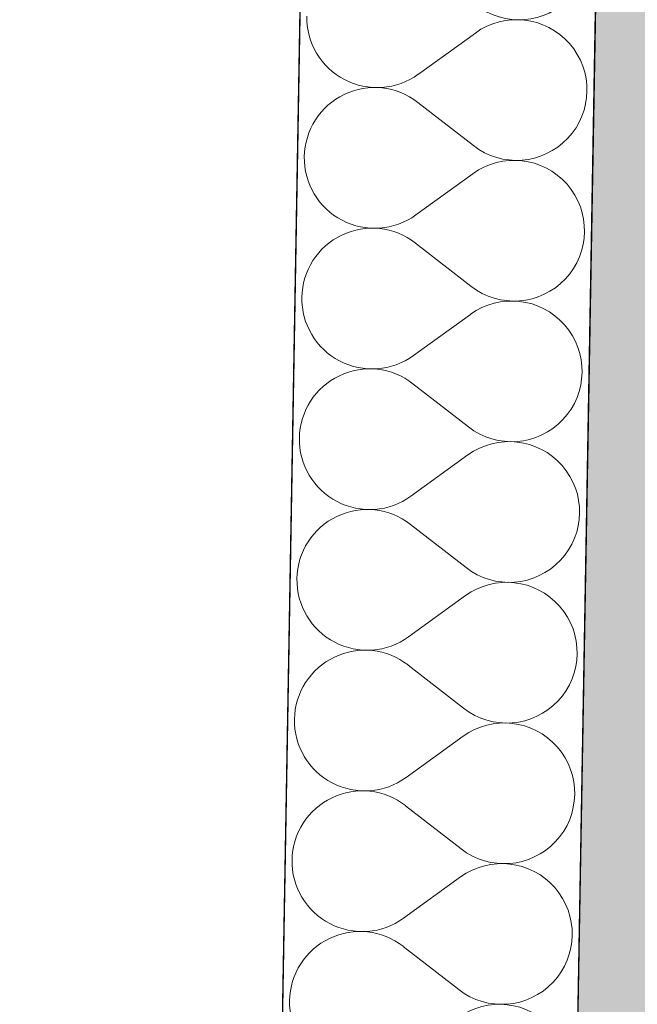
# Model space of a CAD drawing. Header units: millimetres. Extents: x -23738 to 4435, y -2716 to 20653.
# Tile 45 of 160: x -20642 to -20308, y 8509 to 9042. Entities that reach past the tile are written whole.
import ezdxf

# ---------------------------------------------------------------- set-up
doc = ezdxf.new("R2010")
doc.units = ezdxf.units.MM
doc.header["$MEASUREMENT"] = 0
doc.linetypes.add('Wipeout_Contour', pattern=[1000, 0, -1000])
for name, color, linetype in [('9._POHLED ZÁPADNÍ_2_Konstrukce - nosné', 7, 'Continuous'), ('9._POHLED ZÁPADNÍ_2_Nové_Konstrukce - nosné', 7, 'Continuous'), ('9._POHLED ZÁPADNÍ_2_Nové_Výplně – Řezové', 7, 'Continuous'), ('9._POHLED ZÁPADNÍ_2_Výplně – Řezové', 7, 'Continuous'), ('9._POHLED ZÁPADNÍ_2_VÝTAH VAR 1', 7, 'Continuous')]:
    doc.layers.add(name, color=color, linetype=linetype)

# ---------------------------------------------------------------- blocks, each defined once
blk = doc.blocks.new('*X4', base_point=(-24533.14, -6254.22))
at = {"layer": '9._POHLED ZÁPADNÍ_2_Nové_Výplně – Řezové', "color": 21, "linetype": 'Continuous', "lineweight": 20, "true_color": 0xffaaaa}
for p, q in [((-20486.56, 9044.21), (-20486.52, 9041.49)), ((-20486.52, 9041.49), (-20486.27, 9038.78)), ((-20486.27, 9038.78), (-20485.83, 9036.09)), ((-20388.21, 9039.04), (-20390.66, 9037.86)), ((-20385.68, 9040.04), (-20388.21, 9039.04)), ((-20383.08, 9040.85), (-20385.68, 9040.04)), ((-20380.44, 9041.48), (-20383.08, 9040.85)), ((-20377.75, 9041.92), (-20380.44, 9041.48)), ((-20375.04, 9042.16), (-20377.75, 9041.92)), ((-20372.32, 9042.22), (-20375.04, 9042.16)), ((-20369.6, 9042.07), (-20372.32, 9042.22)), ((-20366.9, 9041.74), (-20369.6, 9042.07)), ((-20364.24, 9041.21), (-20366.9, 9041.74)), ((-20361.61, 9040.49), (-20364.24, 9041.21)), ((-20359.05, 9039.59), (-20361.61, 9040.49)), ((-20356.55, 9038.5), (-20359.05, 9039.59)), ((-20485.83, 9036.09), (-20485.21, 9033.44)), ((-20485.21, 9033.44), (-20484.39, 9030.85)), ((-20395.28, 9035), (-20426.15, 9012.67)), ((-20393.02, 9036.51), (-20395.28, 9035)), ((-20390.66, 9037.86), (-20393.02, 9036.51)), ((-20354.14, 9037.25), (-20356.55, 9038.5)), ((-20351.82, 9035.82), (-20354.14, 9037.25)), ((-20349.61, 9034.23), (-20351.82, 9035.82)), ((-20347.53, 9032.49), (-20349.61, 9034.23)), ((-20484.39, 9030.85), (-20483.4, 9028.32)), ((-20483.4, 9028.32), (-20482.22, 9025.86)), ((-20345.57, 9030.6), (-20347.53, 9032.49)), ((-20343.75, 9028.58), (-20345.57, 9030.6)), ((-20342.08, 9026.43), (-20343.75, 9028.58)), ((-20482.22, 9025.86), (-20480.87, 9023.5)), ((-20480.87, 9023.5), (-20479.36, 9021.24)), ((-20340.56, 9024.17), (-20342.08, 9026.43)), ((-20339.22, 9021.8), (-20340.56, 9024.17)), ((-20479.36, 9021.24), (-20477.69, 9019.09)), ((-20477.69, 9019.09), (-20475.87, 9017.07)), ((-20338.04, 9019.35), (-20339.22, 9021.8)), ((-20337.04, 9016.82), (-20338.04, 9019.35)), ((-20475.87, 9017.07), (-20473.91, 9015.18)), ((-20473.91, 9015.18), (-20471.82, 9013.44)), ((-20471.82, 9013.44), (-20469.61, 9011.85)), ((-20428.41, 9011.16), (-20426.15, 9012.67)), ((-20336.23, 9014.22), (-20337.04, 9016.82)), ((-20335.6, 9011.58), (-20336.23, 9014.22)), ((-20469.61, 9011.85), (-20467.3, 9010.42)), ((-20467.3, 9010.42), (-20464.89, 9009.16)), ((-20464.89, 9009.16), (-20462.39, 9008.08)), ((-20462.39, 9008.08), (-20459.82, 9007.18)), ((-20459.82, 9007.18), (-20457.2, 9006.46)), ((-20441, 9006.19), (-20438.35, 9006.82)), ((-20438.35, 9006.82), (-20435.76, 9007.63)), ((-20435.76, 9007.63), (-20433.23, 9008.63)), ((-20433.23, 9008.63), (-20430.78, 9009.81)), ((-20430.78, 9009.81), (-20428.41, 9011.16)), ((-20335.16, 9008.89), (-20335.6, 9011.58)), ((-20334.92, 9006.18), (-20335.16, 9008.89)), ((-20465.01, 9002.29), (-20467.46, 9001.12)), ((-20462.47, 9003.29), (-20465.01, 9002.29)), ((-20459.88, 9004.1), (-20462.47, 9003.29)), ((-20457.23, 9004.73), (-20459.88, 9004.1)), ((-20454.54, 9005.16), (-20457.23, 9004.73)), ((-20457.2, 9006.46), (-20454.53, 9005.93)), ((-20451.84, 9005.4), (-20454.54, 9005.16)), ((-20454.53, 9005.93), (-20451.83, 9005.6)), ((-20449.12, 9005.45), (-20451.84, 9005.4)), ((-20451.83, 9005.6), (-20449.12, 9005.45)), ((-20449.12, 9005.45), (-20446.4, 9005.5)), ((-20446.4, 9005.31), (-20449.12, 9005.45)), ((-20446.4, 9005.5), (-20443.69, 9005.75)), ((-20443.7, 9004.97), (-20446.4, 9005.31)), ((-20441.03, 9004.44), (-20443.7, 9004.97)), ((-20443.69, 9005.75), (-20441, 9006.19)), ((-20438.41, 9003.71), (-20441.03, 9004.44)), ((-20435.84, 9002.81), (-20438.41, 9003.71)), ((-20433.35, 9001.72), (-20435.84, 9002.81)), ((-20430.94, 9000.46), (-20433.35, 9001.72)), ((-20335.02, 9000.74), (-20334.87, 9003.46)), ((-20334.87, 9003.46), (-20334.92, 9006.18)), ((-20474.23, 8996.59), (-20476.26, 8994.78)), ((-20472.09, 8998.26), (-20474.23, 8996.59)), ((-20469.82, 8999.77), (-20472.09, 8998.26)), ((-20467.46, 9001.12), (-20469.82, 8999.77)), ((-20428.62, 8999.03), (-20430.94, 9000.46)), ((-20426.42, 8997.44), (-20428.62, 8999.03)), ((-20396.35, 8974.05), (-20426.42, 8997.44)), ((-20335.88, 8995.38), (-20335.35, 8998.04)), ((-20335.35, 8998.04), (-20335.02, 9000.74)), ((-20479.89, 8990.73), (-20481.48, 8988.52)), ((-20478.15, 8992.82), (-20479.89, 8990.73)), ((-20476.26, 8994.78), (-20478.15, 8992.82)), ((-20337.51, 8990.19), (-20336.6, 8992.75)), ((-20336.6, 8992.75), (-20335.88, 8995.38)), ((-20482.91, 8986.21), (-20484.17, 8983.8)), ((-20481.48, 8988.52), (-20482.91, 8986.21)), ((-20339.85, 8985.28), (-20338.59, 8987.69)), ((-20338.59, 8987.69), (-20337.51, 8990.19)), ((-20485.26, 8981.3), (-20486.16, 8978.74)), ((-20484.17, 8983.8), (-20485.26, 8981.3)), ((-20344.62, 8978.67), (-20342.87, 8980.76)), ((-20342.87, 8980.76), (-20341.28, 8982.97)), ((-20341.28, 8982.97), (-20339.85, 8985.28)), ((-20486.88, 8976.11), (-20487.41, 8973.44)), ((-20486.16, 8978.74), (-20486.88, 8976.11)), ((-20350.68, 8973.23), (-20348.53, 8974.9)), ((-20348.53, 8974.9), (-20346.51, 8976.71)), ((-20346.51, 8976.71), (-20344.62, 8978.67)), ((-20487.75, 8970.74), (-20487.89, 8968.03)), ((-20487.41, 8973.44), (-20487.75, 8970.74)), ((-20396.35, 8974.05), (-20394.14, 8972.46)), ((-20394.14, 8972.46), (-20391.83, 8971.03)), ((-20391.83, 8971.03), (-20389.42, 8969.77)), ((-20389.42, 8969.77), (-20386.92, 8968.68)), ((-20357.76, 8969.19), (-20355.3, 8970.37)), ((-20355.3, 8970.37), (-20352.94, 8971.72)), ((-20352.94, 8971.72), (-20350.68, 8973.23)), ((-20487.89, 8968.03), (-20487.84, 8965.31)), ((-20487.84, 8965.31), (-20487.6, 8962.6)), ((-20384.41, 8964.67), (-20387.01, 8963.86)), ((-20386.92, 8968.68), (-20384.36, 8967.77)), ((-20381.76, 8965.3), (-20384.41, 8964.67)), ((-20384.36, 8967.77), (-20381.73, 8967.05)), ((-20379.08, 8965.74), (-20381.76, 8965.3)), ((-20381.73, 8967.05), (-20379.06, 8966.52)), ((-20376.37, 8965.98), (-20379.08, 8965.74)), ((-20379.06, 8966.52), (-20376.37, 8966.18)), ((-20376.37, 8966.18), (-20373.65, 8966.04)), ((-20373.65, 8966.04), (-20376.37, 8965.98)), ((-20373.65, 8966.04), (-20370.93, 8966.08)), ((-20370.93, 8965.89), (-20373.65, 8966.04)), ((-20370.93, 8966.08), (-20368.22, 8966.33)), ((-20368.23, 8965.56), (-20370.93, 8965.89)), ((-20365.56, 8965.03), (-20368.23, 8965.56)), ((-20368.22, 8966.33), (-20365.53, 8966.76)), ((-20362.94, 8964.31), (-20365.56, 8965.03)), ((-20365.53, 8966.76), (-20362.89, 8967.39)), ((-20360.37, 8963.41), (-20362.94, 8964.31)), ((-20362.89, 8967.39), (-20360.29, 8968.2)), ((-20360.29, 8968.2), (-20357.76, 8969.19)), ((-20487.6, 8962.6), (-20487.16, 8959.91)), ((-20487.16, 8959.91), (-20486.54, 8957.27)), ((-20396.61, 8958.82), (-20427.48, 8936.49)), ((-20394.35, 8960.33), (-20396.61, 8958.82)), ((-20391.99, 8961.68), (-20394.35, 8960.33)), ((-20389.54, 8962.86), (-20391.99, 8961.68)), ((-20387.01, 8963.86), (-20389.54, 8962.86)), ((-20357.88, 8962.33), (-20360.37, 8963.41)), ((-20355.47, 8961.07), (-20357.88, 8962.33)), ((-20353.15, 8959.64), (-20355.47, 8961.07)), ((-20350.94, 8958.05), (-20353.15, 8959.64)), ((-20486.54, 8957.27), (-20485.72, 8954.67)), ((-20485.72, 8954.67), (-20484.72, 8952.14)), ((-20348.85, 8956.31), (-20350.94, 8958.05)), ((-20346.89, 8954.42), (-20348.85, 8956.31)), ((-20345.07, 8952.4), (-20346.89, 8954.42)), ((-20484.72, 8952.14), (-20483.55, 8949.69)), ((-20483.55, 8949.69), (-20482.2, 8947.32)), ((-20343.4, 8950.25), (-20345.07, 8952.4)), ((-20341.89, 8947.99), (-20343.4, 8950.25)), ((-20340.54, 8945.62), (-20341.89, 8947.99)), ((-20482.2, 8947.32), (-20480.69, 8945.06)), ((-20480.69, 8945.06), (-20479.02, 8942.91)), ((-20479.02, 8942.91), (-20477.2, 8940.89)), ((-20339.37, 8943.17), (-20340.54, 8945.62)), ((-20338.37, 8940.64), (-20339.37, 8943.17)), ((-20477.2, 8940.89), (-20475.24, 8939)), ((-20475.24, 8939), (-20473.15, 8937.26)), ((-20337.56, 8938.04), (-20338.37, 8940.64)), ((-20336.93, 8935.4), (-20337.56, 8938.04)), ((-20473.15, 8937.26), (-20470.94, 8935.67)), ((-20470.94, 8935.67), (-20468.63, 8934.24)), ((-20468.63, 8934.24), (-20466.21, 8932.98)), ((-20466.21, 8932.98), (-20463.72, 8931.9)), ((-20437.09, 8931.45), (-20434.56, 8932.45)), ((-20434.56, 8932.45), (-20432.1, 8933.63)), ((-20432.1, 8933.63), (-20429.74, 8934.98)), ((-20429.74, 8934.98), (-20427.48, 8936.49)), ((-20336.49, 8932.71), (-20336.93, 8935.4)), ((-20336.25, 8930), (-20336.49, 8932.71)), ((-20463.8, 8927.11), (-20466.33, 8926.12)), ((-20461.21, 8927.92), (-20463.8, 8927.11)), ((-20463.72, 8931.9), (-20461.15, 8931)), ((-20458.56, 8928.55), (-20461.21, 8927.92)), ((-20461.15, 8931), (-20458.53, 8930.28)), ((-20455.87, 8928.98), (-20458.56, 8928.55)), ((-20458.53, 8930.28), (-20455.86, 8929.75)), ((-20453.16, 8929.23), (-20455.87, 8928.98)), ((-20455.86, 8929.75), (-20453.16, 8929.42)), ((-20453.16, 8929.42), (-20450.44, 8929.27)), ((-20450.44, 8929.27), (-20453.16, 8929.23)), ((-20450.44, 8929.27), (-20447.72, 8929.33)), ((-20447.73, 8929.13), (-20450.44, 8929.27)), ((-20445.03, 8928.79), (-20447.73, 8929.13)), ((-20447.72, 8929.33), (-20445.01, 8929.57)), ((-20442.36, 8928.26), (-20445.03, 8928.79)), ((-20445.01, 8929.57), (-20442.33, 8930.01)), ((-20439.74, 8927.54), (-20442.36, 8928.26)), ((-20442.33, 8930.01), (-20439.68, 8930.64)), ((-20437.17, 8926.63), (-20439.74, 8927.54)), ((-20439.68, 8930.64), (-20437.09, 8931.45)), ((-20336.34, 8924.57), (-20336.2, 8927.28)), ((-20336.2, 8927.28), (-20336.25, 8930)), ((-20473.41, 8922.08), (-20475.56, 8920.41)), ((-20471.15, 8923.6), (-20473.41, 8922.08)), ((-20468.79, 8924.94), (-20471.15, 8923.6)), ((-20466.33, 8926.12), (-20468.79, 8924.94)), ((-20434.68, 8925.54), (-20437.17, 8926.63)), ((-20432.27, 8924.28), (-20434.68, 8925.54)), ((-20429.95, 8922.85), (-20432.27, 8924.28)), ((-20427.75, 8921.26), (-20429.95, 8922.85)), ((-20337.21, 8919.2), (-20336.68, 8921.87)), ((-20336.68, 8921.87), (-20336.34, 8924.57)), ((-20479.48, 8916.64), (-20481.22, 8914.55)), ((-20477.59, 8918.6), (-20479.48, 8916.64)), ((-20475.56, 8920.41), (-20477.59, 8918.6)), ((-20397.67, 8897.87), (-20427.75, 8921.26)), ((-20338.83, 8914.01), (-20337.93, 8916.57)), ((-20337.93, 8916.57), (-20337.21, 8919.2)), ((-20482.81, 8912.34), (-20484.24, 8910.03)), ((-20481.22, 8914.55), (-20482.81, 8912.34)), ((-20341.18, 8909.1), (-20339.92, 8911.51)), ((-20339.92, 8911.51), (-20338.83, 8914.01)), ((-20485.5, 8907.62), (-20486.59, 8905.12)), ((-20484.24, 8910.03), (-20485.5, 8907.62)), ((-20344.2, 8904.58), (-20342.61, 8906.79)), ((-20342.61, 8906.79), (-20341.18, 8909.1)), ((-20487.49, 8902.56), (-20488.21, 8899.93)), ((-20486.59, 8905.12), (-20487.49, 8902.56)), ((-20349.86, 8898.72), (-20347.83, 8900.53)), ((-20347.83, 8900.53), (-20345.94, 8902.49)), ((-20345.94, 8902.49), (-20344.2, 8904.58)), ((-20488.74, 8897.27), (-20489.08, 8894.57)), ((-20488.21, 8899.93), (-20488.74, 8897.27)), ((-20397.67, 8897.87), (-20395.47, 8896.28)), ((-20395.47, 8896.28), (-20393.15, 8894.85)), ((-20393.15, 8894.85), (-20390.74, 8893.59)), ((-20356.63, 8894.19), (-20354.27, 8895.54)), ((-20354.27, 8895.54), (-20352.01, 8897.05)), ((-20352.01, 8897.05), (-20349.86, 8898.72)), ((-20489.08, 8894.57), (-20489.22, 8891.85)), ((-20489.22, 8891.85), (-20489.17, 8889.13)), ((-20390.74, 8893.59), (-20388.25, 8892.5)), ((-20388.25, 8892.5), (-20385.68, 8891.6)), ((-20385.68, 8891.6), (-20383.06, 8890.87)), ((-20380.41, 8889.56), (-20383.09, 8889.12)), ((-20383.06, 8890.87), (-20380.39, 8890.34)), ((-20377.7, 8889.81), (-20380.41, 8889.56)), ((-20380.39, 8890.34), (-20377.69, 8890)), ((-20374.98, 8889.86), (-20377.7, 8889.81)), ((-20377.69, 8890), (-20374.98, 8889.86)), ((-20374.98, 8889.86), (-20372.26, 8889.91)), ((-20372.26, 8889.71), (-20374.98, 8889.86)), ((-20372.26, 8889.91), (-20369.55, 8890.15)), ((-20369.56, 8889.38), (-20372.26, 8889.71)), ((-20366.89, 8888.85), (-20369.56, 8889.38)), ((-20369.55, 8890.15), (-20366.86, 8890.58)), ((-20366.86, 8890.58), (-20364.21, 8891.21)), ((-20364.21, 8891.21), (-20361.62, 8892.02)), ((-20361.62, 8892.02), (-20359.09, 8893.02)), ((-20359.09, 8893.02), (-20356.63, 8894.19)), ((-20489.17, 8889.13), (-20488.93, 8886.42)), ((-20488.93, 8886.42), (-20488.49, 8883.73)), ((-20395.68, 8884.15), (-20397.94, 8882.64)), ((-20393.32, 8885.5), (-20395.68, 8884.15)), ((-20390.86, 8886.68), (-20393.32, 8885.5)), ((-20388.33, 8887.68), (-20390.86, 8886.68)), ((-20385.74, 8888.49), (-20388.33, 8887.68)), ((-20383.09, 8889.12), (-20385.74, 8888.49)), ((-20364.27, 8888.13), (-20366.89, 8888.85)), ((-20361.7, 8887.23), (-20364.27, 8888.13)), ((-20359.21, 8886.15), (-20361.7, 8887.23)), ((-20356.79, 8884.89), (-20359.21, 8886.15)), ((-20354.48, 8883.46), (-20356.79, 8884.89)), ((-20488.49, 8883.73), (-20487.86, 8881.09)), ((-20487.86, 8881.09), (-20487.05, 8878.49)), ((-20397.94, 8882.64), (-20428.81, 8860.31)), ((-20352.27, 8881.87), (-20354.48, 8883.46)), ((-20350.18, 8880.13), (-20352.27, 8881.87)), ((-20348.22, 8878.24), (-20350.18, 8880.13)), ((-20487.05, 8878.49), (-20486.05, 8875.96)), ((-20486.05, 8875.96), (-20484.88, 8873.51)), ((-20484.88, 8873.51), (-20483.53, 8871.14)), ((-20346.4, 8876.22), (-20348.22, 8878.24)), ((-20344.73, 8874.07), (-20346.4, 8876.22)), ((-20343.22, 8871.81), (-20344.73, 8874.07)), ((-20483.53, 8871.14), (-20482.02, 8868.88)), ((-20482.02, 8868.88), (-20480.35, 8866.74)), ((-20341.87, 8869.45), (-20343.22, 8871.81)), ((-20340.7, 8866.99), (-20341.87, 8869.45)), ((-20480.35, 8866.74), (-20478.53, 8864.71)), ((-20478.53, 8864.71), (-20476.57, 8862.82)), ((-20476.57, 8862.82), (-20474.48, 8861.08)), ((-20339.7, 8864.46), (-20340.7, 8866.99)), ((-20338.88, 8861.87), (-20339.7, 8864.46)), ((-20474.48, 8861.08), (-20472.27, 8859.49)), ((-20472.27, 8859.49), (-20469.95, 8858.06)), ((-20469.95, 8858.06), (-20467.54, 8856.81)), ((-20435.88, 8856.27), (-20433.43, 8857.45)), ((-20433.43, 8857.45), (-20431.07, 8858.8)), ((-20431.07, 8858.8), (-20428.81, 8860.31)), ((-20338.26, 8859.22), (-20338.88, 8861.87)), ((-20337.82, 8856.53), (-20338.26, 8859.22)), ((-20467.54, 8856.81), (-20465.05, 8855.72)), ((-20465.05, 8855.72), (-20462.48, 8854.82)), ((-20459.89, 8852.37), (-20462.53, 8851.75)), ((-20462.48, 8854.82), (-20459.86, 8854.1)), ((-20457.2, 8852.81), (-20459.89, 8852.37)), ((-20459.86, 8854.1), (-20457.19, 8853.57)), ((-20454.49, 8853.05), (-20457.2, 8852.81)), ((-20457.19, 8853.57), (-20454.49, 8853.24)), ((-20454.49, 8853.24), (-20451.77, 8853.1)), ((-20451.77, 8853.1), (-20454.49, 8853.05)), ((-20451.77, 8853.1), (-20449.05, 8853.15)), ((-20449.05, 8852.95), (-20451.77, 8853.1)), ((-20449.05, 8853.15), (-20446.34, 8853.39)), ((-20446.36, 8852.61), (-20449.05, 8852.95)), ((-20443.69, 8852.08), (-20446.36, 8852.61)), ((-20446.34, 8853.39), (-20443.66, 8853.83)), ((-20441.06, 8851.36), (-20443.69, 8852.08)), ((-20443.66, 8853.83), (-20441.01, 8854.46)), ((-20441.01, 8854.46), (-20438.41, 8855.27)), ((-20438.41, 8855.27), (-20435.88, 8856.27)), ((-20337.58, 8853.82), (-20337.82, 8856.53)), ((-20337.53, 8851.1), (-20337.58, 8853.82)), ((-20472.48, 8847.42), (-20474.74, 8845.9)), ((-20470.12, 8848.76), (-20472.48, 8847.42)), ((-20467.66, 8849.94), (-20470.12, 8848.76)), ((-20465.13, 8850.93), (-20467.66, 8849.94)), ((-20462.53, 8851.75), (-20465.13, 8850.93)), ((-20438.5, 8850.45), (-20441.06, 8851.36)), ((-20436, 8849.36), (-20438.5, 8850.45)), ((-20433.59, 8848.1), (-20436, 8849.36)), ((-20431.28, 8846.67), (-20433.59, 8848.1)), ((-20429.07, 8845.08), (-20431.28, 8846.67)), ((-20338.01, 8845.69), (-20337.67, 8848.39)), ((-20337.67, 8848.39), (-20337.53, 8851.1)), ((-20478.91, 8842.42), (-20480.8, 8840.46)), ((-20476.89, 8844.24), (-20478.91, 8842.42)), ((-20474.74, 8845.9), (-20476.89, 8844.24)), ((-20399, 8821.69), (-20429.07, 8845.08)), ((-20339.26, 8840.39), (-20338.54, 8843.02)), ((-20338.54, 8843.02), (-20338.01, 8845.69)), ((-20484.14, 8836.16), (-20485.57, 8833.85)), ((-20482.55, 8838.37), (-20484.14, 8836.16)), ((-20480.8, 8840.46), (-20482.55, 8838.37)), ((-20341.25, 8835.33), (-20340.16, 8837.83)), ((-20340.16, 8837.83), (-20339.26, 8840.39)), ((-20486.83, 8831.44), (-20487.91, 8828.94)), ((-20485.57, 8833.85), (-20486.83, 8831.44)), ((-20343.94, 8830.61), (-20342.51, 8832.92)), ((-20342.51, 8832.92), (-20341.25, 8835.33)), ((-20488.82, 8826.38), (-20489.54, 8823.75)), ((-20487.91, 8828.94), (-20488.82, 8826.38)), ((-20349.16, 8824.36), (-20347.27, 8826.31)), ((-20347.27, 8826.31), (-20345.53, 8828.4)), ((-20345.53, 8828.4), (-20343.94, 8830.61)), ((-20490.07, 8821.09), (-20490.4, 8818.39)), ((-20489.54, 8823.75), (-20490.07, 8821.09)), ((-20399, 8821.69), (-20396.8, 8820.1)), ((-20396.8, 8820.1), (-20394.48, 8818.67)), ((-20355.6, 8819.36), (-20353.33, 8820.87)), ((-20353.33, 8820.87), (-20351.19, 8822.54)), ((-20351.19, 8822.54), (-20349.16, 8824.36)), ((-20490.4, 8818.39), (-20490.55, 8815.67)), ((-20490.55, 8815.67), (-20490.5, 8812.95)), ((-20394.48, 8818.67), (-20392.07, 8817.41)), ((-20392.07, 8817.41), (-20389.58, 8816.32)), ((-20389.58, 8816.32), (-20387.01, 8815.42)), ((-20387.01, 8815.42), (-20384.39, 8814.7)), ((-20384.39, 8814.7), (-20381.72, 8814.16)), ((-20368.19, 8814.4), (-20365.54, 8815.03)), ((-20365.54, 8815.03), (-20362.95, 8815.84)), ((-20362.95, 8815.84), (-20360.41, 8816.84)), ((-20360.41, 8816.84), (-20357.96, 8818.01)), ((-20357.96, 8818.01), (-20355.6, 8819.36)), ((-20490.5, 8812.95), (-20490.26, 8810.24)), ((-20490.26, 8810.24), (-20489.82, 8807.56)), ((-20392.19, 8810.5), (-20394.64, 8809.32)), ((-20389.66, 8811.5), (-20392.19, 8810.5)), ((-20387.07, 8812.31), (-20389.66, 8811.5)), ((-20384.42, 8812.94), (-20387.07, 8812.31)), ((-20381.73, 8813.38), (-20384.42, 8812.94)), ((-20379.03, 8813.63), (-20381.73, 8813.38)), ((-20381.72, 8814.16), (-20379.02, 8813.82)), ((-20376.31, 8813.68), (-20379.03, 8813.63)), ((-20379.02, 8813.82), (-20376.31, 8813.68)), ((-20376.31, 8813.68), (-20373.59, 8813.73)), ((-20373.59, 8813.54), (-20376.31, 8813.68)), ((-20373.59, 8813.73), (-20370.88, 8813.97)), ((-20370.89, 8813.2), (-20373.59, 8813.54)), ((-20368.22, 8812.67), (-20370.89, 8813.2)), ((-20370.88, 8813.97), (-20368.19, 8814.4)), ((-20365.6, 8811.95), (-20368.22, 8812.67)), ((-20363.03, 8811.05), (-20365.6, 8811.95)), ((-20360.53, 8809.97), (-20363.03, 8811.05)), ((-20358.12, 8808.71), (-20360.53, 8809.97)), ((-20489.82, 8807.56), (-20489.19, 8804.91)), ((-20489.19, 8804.91), (-20488.38, 8802.31)), ((-20399.27, 8806.46), (-20430.14, 8784.14)), ((-20397.01, 8807.97), (-20399.27, 8806.46)), ((-20394.64, 8809.32), (-20397.01, 8807.97)), ((-20355.81, 8807.28), (-20358.12, 8808.71)), ((-20353.6, 8805.69), (-20355.81, 8807.28)), ((-20351.51, 8803.95), (-20353.6, 8805.69)), ((-20488.38, 8802.31), (-20487.38, 8799.78)), ((-20487.38, 8799.78), (-20486.2, 8797.33)), ((-20349.55, 8802.06), (-20351.51, 8803.95)), ((-20347.73, 8800.04), (-20349.55, 8802.06)), ((-20346.06, 8797.89), (-20347.73, 8800.04)), ((-20486.2, 8797.33), (-20484.86, 8794.96)), ((-20484.86, 8794.96), (-20483.34, 8792.7)), ((-20344.55, 8795.63), (-20346.06, 8797.89)), ((-20343.2, 8793.27), (-20344.55, 8795.63)), ((-20483.34, 8792.7), (-20481.67, 8790.56)), ((-20481.67, 8790.56), (-20479.85, 8788.53)), ((-20479.85, 8788.53), (-20477.9, 8786.65)), ((-20342.02, 8790.81), (-20343.2, 8793.27)), ((-20341.03, 8788.28), (-20342.02, 8790.81)), ((-20340.21, 8785.69), (-20341.03, 8788.28)), ((-20477.9, 8786.65), (-20475.81, 8784.9)), ((-20475.81, 8784.9), (-20473.6, 8783.31)), ((-20473.6, 8783.31), (-20471.28, 8781.89)), ((-20432.4, 8782.62), (-20430.14, 8784.14)), ((-20339.59, 8783.04), (-20340.21, 8785.69)), ((-20339.15, 8780.35), (-20339.59, 8783.04)), ((-20471.28, 8781.89), (-20468.87, 8780.63)), ((-20468.87, 8780.63), (-20466.38, 8779.54)), ((-20466.38, 8779.54), (-20463.81, 8778.64)), ((-20463.81, 8778.64), (-20461.18, 8777.92)), ((-20461.18, 8777.92), (-20458.52, 8777.4)), ((-20458.52, 8777.4), (-20455.82, 8777.06)), ((-20447.67, 8777.21), (-20444.99, 8777.65)), ((-20444.99, 8777.65), (-20442.34, 8778.28)), ((-20442.34, 8778.28), (-20439.74, 8779.1)), ((-20439.74, 8779.1), (-20437.21, 8780.1)), ((-20437.21, 8780.1), (-20434.76, 8781.27)), ((-20434.76, 8781.27), (-20432.4, 8782.62)), ((-20338.91, 8777.64), (-20339.15, 8780.35)), ((-20338.86, 8774.92), (-20338.91, 8777.64)), ((-20471.44, 8772.58), (-20473.81, 8771.24)), ((-20468.99, 8773.76), (-20471.44, 8772.58)), ((-20466.46, 8774.75), (-20468.99, 8773.76)), ((-20463.86, 8775.57), (-20466.46, 8774.75)), ((-20461.21, 8776.19), (-20463.86, 8775.57)), ((-20458.53, 8776.63), (-20461.21, 8776.19)), ((-20455.82, 8776.87), (-20458.53, 8776.63)), ((-20455.82, 8777.06), (-20453.1, 8776.92)), ((-20453.1, 8776.92), (-20455.82, 8776.87)), ((-20453.1, 8776.92), (-20450.38, 8776.97)), ((-20450.38, 8776.77), (-20453.1, 8776.92)), ((-20450.38, 8776.97), (-20447.67, 8777.21)), ((-20447.68, 8776.43), (-20450.38, 8776.77)), ((-20445.02, 8775.9), (-20447.68, 8776.43)), ((-20442.39, 8775.18), (-20445.02, 8775.9)), ((-20439.83, 8774.27), (-20442.39, 8775.18)), ((-20437.33, 8773.19), (-20439.83, 8774.27)), ((-20434.92, 8771.92), (-20437.33, 8773.19)), ((-20339.34, 8769.51), (-20339, 8772.21)), ((-20339, 8772.21), (-20338.86, 8774.92)), ((-20478.22, 8768.06), (-20480.24, 8766.24)), ((-20476.07, 8769.73), (-20478.22, 8768.06)), ((-20473.81, 8771.24), (-20476.07, 8769.73)), ((-20432.61, 8770.49), (-20434.92, 8771.92)), ((-20430.4, 8768.9), (-20432.61, 8770.49)), ((-20400.33, 8745.52), (-20430.4, 8768.9)), ((-20340.59, 8764.22), (-20339.87, 8766.84)), ((-20339.87, 8766.84), (-20339.34, 8769.51)), ((-20483.88, 8762.19), (-20485.47, 8759.99)), ((-20482.13, 8764.28), (-20483.88, 8762.19)), ((-20480.24, 8766.24), (-20482.13, 8764.28)), ((-20342.58, 8759.16), (-20341.49, 8761.65)), ((-20341.49, 8761.65), (-20340.59, 8764.22)), ((-20486.9, 8757.67), (-20488.16, 8755.26)), ((-20485.47, 8759.99), (-20486.9, 8757.67)), ((-20345.27, 8754.43), (-20343.84, 8756.74)), ((-20343.84, 8756.74), (-20342.58, 8759.16)), ((-20489.24, 8752.77), (-20490.15, 8750.2)), ((-20488.16, 8755.26), (-20489.24, 8752.77)), ((-20348.6, 8750.14), (-20346.86, 8752.22)), ((-20346.86, 8752.22), (-20345.27, 8754.43)), ((-20490.87, 8747.58), (-20491.39, 8744.91)), ((-20490.15, 8750.2), (-20490.87, 8747.58)), ((-20400.33, 8745.52), (-20398.12, 8743.92)), ((-20354.66, 8744.69), (-20352.51, 8746.36)), ((-20352.51, 8746.36), (-20350.49, 8748.18)), ((-20350.49, 8748.18), (-20348.6, 8750.14)), ((-20491.73, 8742.21), (-20491.88, 8739.49)), ((-20491.39, 8744.91), (-20491.73, 8742.21)), ((-20398.12, 8743.92), (-20395.81, 8742.49)), ((-20395.81, 8742.49), (-20393.4, 8741.23)), ((-20393.4, 8741.23), (-20390.91, 8740.14)), ((-20390.91, 8740.14), (-20388.34, 8739.24)), ((-20364.27, 8739.66), (-20361.74, 8740.66)), ((-20361.74, 8740.66), (-20359.29, 8741.83)), ((-20359.29, 8741.83), (-20356.92, 8743.18)), ((-20356.92, 8743.18), (-20354.66, 8744.69)), ((-20491.88, 8739.49), (-20491.83, 8736.77)), ((-20491.83, 8736.77), (-20491.58, 8734.06)), ((-20390.99, 8735.32), (-20393.52, 8734.32)), ((-20388.39, 8736.14), (-20390.99, 8735.32)), ((-20385.75, 8736.76), (-20388.39, 8736.14)), ((-20388.34, 8739.24), (-20385.72, 8738.52)), ((-20383.06, 8737.2), (-20385.75, 8736.76)), ((-20385.72, 8738.52), (-20383.05, 8737.99)), ((-20380.35, 8737.45), (-20383.06, 8737.2)), ((-20383.05, 8737.99), (-20380.35, 8737.65)), ((-20380.35, 8737.65), (-20377.63, 8737.5)), ((-20377.63, 8737.5), (-20380.35, 8737.45)), ((-20377.63, 8737.5), (-20374.91, 8737.55)), ((-20374.92, 8737.36), (-20377.63, 8737.5)), ((-20372.22, 8737.02), (-20374.92, 8737.36)), ((-20374.91, 8737.55), (-20372.2, 8737.79)), ((-20369.55, 8736.49), (-20372.22, 8737.02)), ((-20372.2, 8737.79), (-20369.52, 8738.22)), ((-20366.92, 8735.78), (-20369.55, 8736.49)), ((-20369.52, 8738.22), (-20366.87, 8738.85)), ((-20364.36, 8734.87), (-20366.92, 8735.78)), ((-20366.87, 8738.85), (-20364.27, 8739.66)), ((-20361.86, 8733.79), (-20364.36, 8734.87)), ((-20491.58, 8734.06), (-20491.15, 8731.38)), ((-20491.15, 8731.38), (-20490.52, 8728.73)), ((-20400.6, 8730.28), (-20431.47, 8707.96)), ((-20398.34, 8731.79), (-20400.6, 8730.28)), ((-20395.97, 8733.14), (-20398.34, 8731.79)), ((-20393.52, 8734.32), (-20395.97, 8733.14)), ((-20359.45, 8732.53), (-20361.86, 8733.79)), ((-20357.13, 8731.1), (-20359.45, 8732.53)), ((-20354.93, 8729.51), (-20357.13, 8731.1)), ((-20352.84, 8727.77), (-20354.93, 8729.51)), ((-20490.52, 8728.73), (-20489.71, 8726.13)), ((-20489.71, 8726.13), (-20488.71, 8723.6)), ((-20350.88, 8725.88), (-20352.84, 8727.77)), ((-20349.06, 8723.86), (-20350.88, 8725.88)), ((-20488.71, 8723.6), (-20487.53, 8721.15)), ((-20487.53, 8721.15), (-20486.19, 8718.79)), ((-20486.19, 8718.79), (-20484.67, 8716.52)), ((-20347.39, 8721.71), (-20349.06, 8723.86)), ((-20345.88, 8719.45), (-20347.39, 8721.71)), ((-20344.53, 8717.09), (-20345.88, 8719.45)), ((-20484.67, 8716.52), (-20483, 8714.38)), ((-20483, 8714.38), (-20481.18, 8712.35)), ((-20343.35, 8714.63), (-20344.53, 8717.09)), ((-20342.36, 8712.1), (-20343.35, 8714.63)), ((-20481.18, 8712.35), (-20479.22, 8710.47)), ((-20479.22, 8710.47), (-20477.13, 8708.72)), ((-20477.13, 8708.72), (-20474.93, 8707.13)), ((-20341.54, 8709.51), (-20342.36, 8712.1)), ((-20340.91, 8706.86), (-20341.54, 8709.51)), ((-20474.93, 8707.13), (-20472.61, 8705.71)), ((-20472.61, 8705.71), (-20470.2, 8704.45)), ((-20470.2, 8704.45), (-20467.7, 8703.36)), ((-20467.7, 8703.36), (-20465.14, 8702.46)), ((-20443.67, 8702.1), (-20441.07, 8702.92)), ((-20441.07, 8702.92), (-20438.54, 8703.92)), ((-20438.54, 8703.92), (-20436.09, 8705.09)), ((-20436.09, 8705.09), (-20433.73, 8706.44)), ((-20433.73, 8706.44), (-20431.47, 8707.96)), ((-20340.48, 8704.18), (-20340.91, 8706.86)), ((-20340.23, 8701.47), (-20340.48, 8704.18)), ((-20470.32, 8697.58), (-20472.77, 8696.4)), ((-20467.79, 8698.57), (-20470.32, 8697.58)), ((-20465.19, 8699.39), (-20467.79, 8698.57)), ((-20462.54, 8700.01), (-20465.19, 8699.39)), ((-20465.14, 8702.46), (-20462.51, 8701.74)), ((-20459.86, 8700.45), (-20462.54, 8700.01)), ((-20462.51, 8701.74), (-20459.84, 8701.22)), ((-20457.15, 8700.69), (-20459.86, 8700.45)), ((-20459.84, 8701.22), (-20457.14, 8700.88)), ((-20454.43, 8700.74), (-20457.15, 8700.69)), ((-20457.14, 8700.88), (-20454.43, 8700.74)), ((-20454.43, 8700.74), (-20451.71, 8700.79)), ((-20451.71, 8700.59), (-20454.43, 8700.74)), ((-20451.71, 8700.79), (-20449, 8701.03)), ((-20449.01, 8700.25), (-20451.71, 8700.59)), ((-20446.34, 8699.72), (-20449.01, 8700.25)), ((-20449, 8701.03), (-20446.31, 8701.47)), ((-20443.72, 8699), (-20446.34, 8699.72)), ((-20446.31, 8701.47), (-20443.67, 8702.1)), ((-20441.16, 8698.09), (-20443.72, 8699)), ((-20438.66, 8697.01), (-20441.16, 8698.09)), ((-20340.33, 8696.03), (-20340.18, 8698.75)), ((-20340.18, 8698.75), (-20340.23, 8701.47)), ((-20477.4, 8693.55), (-20479.55, 8691.88)), ((-20475.14, 8695.06), (-20477.4, 8693.55)), ((-20472.77, 8696.4), (-20475.14, 8695.06)), ((-20436.25, 8695.74), (-20438.66, 8697.01)), ((-20433.94, 8694.31), (-20436.25, 8695.74)), ((-20431.73, 8692.72), (-20433.94, 8694.31)), ((-20401.66, 8669.34), (-20431.73, 8692.72)), ((-20341.2, 8690.66), (-20340.67, 8693.33)), ((-20340.67, 8693.33), (-20340.33, 8696.03)), ((-20483.46, 8688.1), (-20485.2, 8686.01)), ((-20481.57, 8690.06), (-20483.46, 8688.1)), ((-20479.55, 8691.88), (-20481.57, 8690.06)), ((-20342.82, 8685.47), (-20341.91, 8688.04)), ((-20341.91, 8688.04), (-20341.2, 8690.66)), ((-20488.22, 8681.49), (-20489.48, 8679.08)), ((-20486.8, 8683.81), (-20488.22, 8681.49)), ((-20485.2, 8686.01), (-20486.8, 8683.81)), ((-20345.16, 8680.57), (-20343.9, 8682.98)), ((-20343.9, 8682.98), (-20342.82, 8685.47)), ((-20490.57, 8676.59), (-20491.47, 8674.02)), ((-20489.48, 8679.08), (-20490.57, 8676.59)), ((-20349.93, 8673.96), (-20348.19, 8676.04)), ((-20348.19, 8676.04), (-20346.59, 8678.25)), ((-20346.59, 8678.25), (-20345.16, 8680.57)), ((-20492.19, 8671.4), (-20492.72, 8668.73)), ((-20491.47, 8674.02), (-20492.19, 8671.4)), ((-20353.84, 8670.18), (-20351.82, 8672)), ((-20351.82, 8672), (-20349.93, 8673.96)), ((-20493.06, 8666.03), (-20493.21, 8663.31)), ((-20492.72, 8668.73), (-20493.06, 8666.03)), ((-20401.66, 8669.34), (-20399.45, 8667.74)), ((-20399.45, 8667.74), (-20397.14, 8666.31)), ((-20397.14, 8666.31), (-20394.73, 8665.05)), ((-20363.07, 8664.48), (-20360.62, 8665.65)), ((-20360.62, 8665.65), (-20358.25, 8667)), ((-20358.25, 8667), (-20355.99, 8668.51)), ((-20355.99, 8668.51), (-20353.84, 8670.18)), ((-20493.21, 8663.31), (-20493.16, 8660.59)), ((-20493.16, 8660.59), (-20492.91, 8657.88)), ((-20394.73, 8665.05), (-20392.23, 8663.96)), ((-20392.23, 8663.96), (-20389.67, 8663.06)), ((-20387.08, 8660.59), (-20389.72, 8659.96)), ((-20389.67, 8663.06), (-20387.05, 8662.34)), ((-20384.39, 8661.02), (-20387.08, 8660.59)), ((-20387.05, 8662.34), (-20384.38, 8661.81)), ((-20381.68, 8661.27), (-20384.39, 8661.02)), ((-20384.38, 8661.81), (-20381.68, 8661.47)), ((-20381.68, 8661.47), (-20378.96, 8661.32)), ((-20378.96, 8661.32), (-20381.68, 8661.27)), ((-20378.96, 8661.32), (-20376.24, 8661.37)), ((-20376.24, 8661.18), (-20378.96, 8661.32)), ((-20376.24, 8661.37), (-20373.53, 8661.61)), ((-20373.55, 8660.84), (-20376.24, 8661.18)), ((-20370.88, 8660.31), (-20373.55, 8660.84)), ((-20373.53, 8661.61), (-20370.85, 8662.05)), ((-20368.25, 8659.6), (-20370.88, 8660.31)), ((-20370.85, 8662.05), (-20368.2, 8662.67)), ((-20368.2, 8662.67), (-20365.6, 8663.48)), ((-20365.6, 8663.48), (-20363.07, 8664.48)), ((-20492.91, 8657.88), (-20492.48, 8655.2)), ((-20492.48, 8655.2), (-20491.85, 8652.55)), ((-20399.66, 8655.62), (-20401.92, 8654.1)), ((-20397.3, 8656.96), (-20399.66, 8655.62)), ((-20394.85, 8658.14), (-20397.3, 8656.96)), ((-20392.32, 8659.14), (-20394.85, 8658.14)), ((-20389.72, 8659.96), (-20392.32, 8659.14)), ((-20365.69, 8658.69), (-20368.25, 8659.6)), ((-20363.19, 8657.61), (-20365.69, 8658.69)), ((-20360.78, 8656.35), (-20363.19, 8657.61)), ((-20358.46, 8654.92), (-20360.78, 8656.35)), ((-20356.25, 8653.33), (-20358.46, 8654.92)), ((-20491.85, 8652.55), (-20491.03, 8649.95)), ((-20491.03, 8649.95), (-20490.04, 8647.42)), ((-20401.92, 8654.1), (-20432.79, 8631.78)), ((-20354.17, 8651.59), (-20356.25, 8653.33)), ((-20352.21, 8649.7), (-20354.17, 8651.59)), ((-20350.39, 8647.68), (-20352.21, 8649.7)), ((-20490.04, 8647.42), (-20488.86, 8644.97)), ((-20488.86, 8644.97), (-20487.51, 8642.61)), ((-20348.72, 8645.53), (-20350.39, 8647.68)), ((-20347.2, 8643.27), (-20348.72, 8645.53)), ((-20487.51, 8642.61), (-20486, 8640.35)), ((-20486, 8640.35), (-20484.33, 8638.2)), ((-20345.86, 8640.91), (-20347.2, 8643.27)), ((-20344.68, 8638.46), (-20345.86, 8640.91)), ((-20484.33, 8638.2), (-20482.51, 8636.18)), ((-20482.51, 8636.18), (-20480.55, 8634.29)), ((-20480.55, 8634.29), (-20478.46, 8632.55)), ((-20343.68, 8635.92), (-20344.68, 8638.46)), ((-20342.87, 8633.33), (-20343.68, 8635.92)), ((-20478.46, 8632.55), (-20476.25, 8630.96)), ((-20476.25, 8630.96), (-20473.94, 8629.53)), ((-20473.94, 8629.53), (-20471.53, 8628.27)), ((-20471.53, 8628.27), (-20469.03, 8627.19)), ((-20439.87, 8627.74), (-20437.42, 8628.91)), ((-20437.42, 8628.91), (-20435.05, 8630.26)), ((-20435.05, 8630.26), (-20432.79, 8631.78)), ((-20342.24, 8630.68), (-20342.87, 8633.33)), ((-20341.81, 8628), (-20342.24, 8630.68)), ((-20466.52, 8623.21), (-20469.12, 8622.4)), ((-20469.03, 8627.19), (-20466.47, 8626.28)), ((-20463.87, 8623.83), (-20466.52, 8623.21)), ((-20466.47, 8626.28), (-20463.84, 8625.57)), ((-20461.19, 8624.27), (-20463.87, 8623.83)), ((-20463.84, 8625.57), (-20461.17, 8625.04)), ((-20458.48, 8624.51), (-20461.19, 8624.27)), ((-20461.17, 8625.04), (-20458.47, 8624.7)), ((-20455.76, 8624.56), (-20458.48, 8624.51)), ((-20458.47, 8624.7), (-20455.76, 8624.56)), ((-20455.76, 8624.56), (-20453.04, 8624.61)), ((-20453.04, 8624.41), (-20455.76, 8624.56)), ((-20453.04, 8624.61), (-20450.33, 8624.86)), ((-20450.34, 8624.07), (-20453.04, 8624.41)), ((-20447.67, 8623.54), (-20450.34, 8624.07)), ((-20450.33, 8624.86), (-20447.64, 8625.29)), ((-20445.05, 8622.82), (-20447.67, 8623.54)), ((-20447.64, 8625.29), (-20444.99, 8625.92)), ((-20442.48, 8621.91), (-20445.05, 8622.82)), ((-20444.99, 8625.92), (-20442.4, 8626.74)), ((-20442.4, 8626.74), (-20439.87, 8627.74)), ((-20341.56, 8625.29), (-20341.81, 8628)), ((-20341.51, 8622.57), (-20341.56, 8625.29)), ((-20478.73, 8617.37), (-20480.88, 8615.7)), ((-20476.47, 8618.88), (-20478.73, 8617.37)), ((-20474.1, 8620.23), (-20476.47, 8618.88)), ((-20471.65, 8621.4), (-20474.1, 8620.23)), ((-20469.12, 8622.4), (-20471.65, 8621.4)), ((-20439.99, 8620.83), (-20442.48, 8621.91)), ((-20437.58, 8619.57), (-20439.99, 8620.83)), ((-20435.27, 8618.13), (-20437.58, 8619.57)), ((-20433.06, 8616.54), (-20435.27, 8618.13)), ((-20341.99, 8617.15), (-20341.66, 8619.85)), ((-20341.66, 8619.85), (-20341.51, 8622.57)), ((-20482.9, 8613.88), (-20484.79, 8611.92)), ((-20480.88, 8615.7), (-20482.9, 8613.88)), ((-20402.99, 8593.16), (-20433.06, 8616.54)), ((-20343.24, 8611.86), (-20342.52, 8614.48)), ((-20342.52, 8614.48), (-20341.99, 8617.15)), ((-20488.12, 8607.63), (-20489.55, 8605.31)), ((-20486.53, 8609.84), (-20488.12, 8607.63)), ((-20484.79, 8611.92), (-20486.53, 8609.84)), ((-20346.49, 8604.39), (-20345.23, 8606.8)), ((-20345.23, 8606.8), (-20344.15, 8609.29)), ((-20344.15, 8609.29), (-20343.24, 8611.86)), ((-20490.81, 8602.9), (-20491.9, 8600.41)), ((-20489.55, 8605.31), (-20490.81, 8602.9)), ((-20349.51, 8599.87), (-20347.92, 8602.07)), ((-20347.92, 8602.07), (-20346.49, 8604.39)), ((-20492.8, 8597.84), (-20493.52, 8595.22)), ((-20491.9, 8600.41), (-20492.8, 8597.84)), ((-20353.15, 8595.82), (-20351.26, 8597.78)), ((-20351.26, 8597.78), (-20349.51, 8599.87)), ((-20494.05, 8592.55), (-20494.39, 8589.85)), ((-20493.52, 8595.22), (-20494.05, 8592.55)), ((-20402.99, 8593.16), (-20400.78, 8591.57)), ((-20400.78, 8591.57), (-20398.47, 8590.13)), ((-20361.94, 8589.47), (-20359.58, 8590.82)), ((-20359.58, 8590.82), (-20357.32, 8592.33)), ((-20357.32, 8592.33), (-20355.17, 8594)), ((-20355.17, 8594), (-20353.15, 8595.82)), ((-20494.39, 8589.85), (-20494.53, 8587.13)), ((-20494.53, 8587.13), (-20494.48, 8584.41)), ((-20398.47, 8590.13), (-20396.06, 8588.87)), ((-20396.06, 8588.87), (-20393.56, 8587.79)), ((-20393.56, 8587.79), (-20391, 8586.88)), ((-20391, 8586.88), (-20388.37, 8586.16)), ((-20388.37, 8586.16), (-20385.71, 8585.63)), ((-20385.71, 8585.63), (-20383.01, 8585.29)), ((-20377.57, 8585.19), (-20374.86, 8585.43)), ((-20374.86, 8585.43), (-20372.17, 8585.87)), ((-20372.17, 8585.87), (-20369.53, 8586.49)), ((-20369.53, 8586.49), (-20366.93, 8587.3)), ((-20366.93, 8587.3), (-20364.4, 8588.3)), ((-20364.4, 8588.3), (-20361.94, 8589.47)), ((-20494.48, 8584.41), (-20494.24, 8581.7)), ((-20494.24, 8581.7), (-20493.8, 8579.02)), ((-20398.63, 8580.79), (-20400.99, 8579.44)), ((-20396.18, 8581.96), (-20398.63, 8580.79)), ((-20393.65, 8582.96), (-20396.18, 8581.96)), ((-20391.05, 8583.78), (-20393.65, 8582.96)), ((-20388.4, 8584.41), (-20391.05, 8583.78)), ((-20385.72, 8584.84), (-20388.4, 8584.41)), ((-20383.01, 8585.09), (-20385.72, 8584.84)), ((-20383.01, 8585.29), (-20380.29, 8585.14)), ((-20380.29, 8585.14), (-20383.01, 8585.09)), ((-20380.29, 8585.14), (-20377.57, 8585.19)), ((-20377.57, 8585), (-20380.29, 8585.14)), ((-20374.87, 8584.66), (-20377.57, 8585)), ((-20372.2, 8584.13), (-20374.87, 8584.66)), ((-20369.58, 8583.42), (-20372.2, 8584.13)), ((-20367.01, 8582.51), (-20369.58, 8583.42)), ((-20364.52, 8581.43), (-20367.01, 8582.51)), ((-20362.11, 8580.17), (-20364.52, 8581.43)), ((-20359.79, 8578.74), (-20362.11, 8580.17)), ((-20493.8, 8579.02), (-20493.18, 8576.37)), ((-20493.18, 8576.37), (-20492.36, 8573.78)), ((-20403.25, 8577.92), (-20434.12, 8555.6)), ((-20400.99, 8579.44), (-20403.25, 8577.92)), ((-20357.58, 8577.15), (-20359.79, 8578.74)), ((-20355.49, 8575.41), (-20357.58, 8577.15)), ((-20353.54, 8573.52), (-20355.49, 8575.41)), ((-20492.36, 8573.78), (-20491.36, 8571.24)), ((-20491.36, 8571.24), (-20490.19, 8568.79)), ((-20351.72, 8571.5), (-20353.54, 8573.52)), ((-20350.05, 8569.35), (-20351.72, 8571.5)), ((-20490.19, 8568.79), (-20488.84, 8566.43)), ((-20488.84, 8566.43), (-20487.33, 8564.17)), ((-20487.33, 8564.17), (-20485.66, 8562.02)), ((-20348.53, 8567.09), (-20350.05, 8569.35)), ((-20347.18, 8564.73), (-20348.53, 8567.09)), ((-20346.01, 8562.28), (-20347.18, 8564.73)), ((-20485.66, 8562.02), (-20483.84, 8560)), ((-20483.84, 8560), (-20481.88, 8558.11)), ((-20345.01, 8559.75), (-20346.01, 8562.28)), ((-20344.2, 8557.15), (-20345.01, 8559.75)), ((-20481.88, 8558.11), (-20479.79, 8556.37)), ((-20479.79, 8556.37), (-20477.58, 8554.78)), ((-20477.58, 8554.78), (-20475.27, 8553.35)), ((-20438.74, 8552.74), (-20436.38, 8554.08)), ((-20436.38, 8554.08), (-20434.12, 8555.6)), ((-20343.57, 8554.5), (-20344.2, 8557.15)), ((-20343.13, 8551.82), (-20343.57, 8554.5)), ((-20475.27, 8553.35), (-20472.86, 8552.09)), ((-20472.86, 8552.09), (-20470.36, 8551.01)), ((-20470.36, 8551.01), (-20467.79, 8550.1)), ((-20467.79, 8550.1), (-20465.17, 8549.39)), ((-20462.51, 8548.09), (-20465.2, 8547.65)), ((-20465.17, 8549.39), (-20462.5, 8548.86)), ((-20459.8, 8548.33), (-20462.51, 8548.09)), ((-20462.5, 8548.86), (-20459.8, 8548.52)), ((-20459.8, 8548.52), (-20457.08, 8548.38)), ((-20457.08, 8548.38), (-20459.8, 8548.33)), ((-20457.08, 8548.38), (-20454.36, 8548.43)), ((-20454.37, 8548.23), (-20457.08, 8548.38)), ((-20451.67, 8547.89), (-20454.37, 8548.23)), ((-20454.36, 8548.43), (-20451.65, 8548.68)), ((-20451.65, 8548.68), (-20448.97, 8549.11)), ((-20448.97, 8549.11), (-20446.32, 8549.74)), ((-20446.32, 8549.74), (-20443.73, 8550.56)), ((-20443.73, 8550.56), (-20441.2, 8551.56)), ((-20441.2, 8551.56), (-20438.74, 8552.74)), ((-20342.89, 8549.11), (-20343.13, 8551.82)), ((-20342.84, 8546.39), (-20342.89, 8549.11)), ((-20475.43, 8544.05), (-20477.79, 8542.7)), ((-20472.97, 8545.22), (-20475.43, 8544.05)), ((-20470.44, 8546.22), (-20472.97, 8545.22)), ((-20467.85, 8547.03), (-20470.44, 8546.22)), ((-20465.2, 8547.65), (-20467.85, 8547.03)), ((-20449, 8547.36), (-20451.67, 8547.89)), ((-20446.38, 8546.64), (-20449, 8547.36)), ((-20443.81, 8545.74), (-20446.38, 8546.64)), ((-20441.32, 8544.65), (-20443.81, 8545.74)), ((-20438.91, 8543.39), (-20441.32, 8544.65)), ((-20436.59, 8541.96), (-20438.91, 8543.39)), ((-20343.32, 8540.97), (-20342.98, 8543.67)), ((-20342.98, 8543.67), (-20342.84, 8546.39)), ((-20484.23, 8537.7), (-20486.12, 8535.74)), ((-20482.2, 8539.52), (-20484.23, 8537.7)), ((-20480.06, 8541.19), (-20482.2, 8539.52)), ((-20477.79, 8542.7), (-20480.06, 8541.19)), ((-20434.39, 8540.36), (-20436.59, 8541.96)), ((-20404.31, 8516.98), (-20434.39, 8540.36)), ((-20344.57, 8535.68), (-20343.85, 8538.3)), ((-20343.85, 8538.3), (-20343.32, 8540.97)), ((-20487.86, 8533.66), (-20489.45, 8531.45)), ((-20486.12, 8535.74), (-20487.86, 8533.66)), ((-20346.56, 8530.62), (-20345.48, 8533.11)), ((-20345.48, 8533.11), (-20344.57, 8535.68)), ((-20492.14, 8526.72), (-20493.23, 8524.23)), ((-20490.88, 8529.13), (-20492.14, 8526.72)), ((-20489.45, 8531.45), (-20490.88, 8529.13)), ((-20349.25, 8525.89), (-20347.82, 8528.21)), ((-20347.82, 8528.21), (-20346.56, 8530.62)), ((-20494.13, 8521.66), (-20494.85, 8519.04)), ((-20493.23, 8524.23), (-20494.13, 8521.66)), ((-20354.47, 8519.64), (-20352.59, 8521.6)), ((-20352.59, 8521.6), (-20350.84, 8523.69)), ((-20350.84, 8523.69), (-20349.25, 8525.89)), ((-20495.38, 8516.37), (-20495.72, 8513.67)), ((-20494.85, 8519.04), (-20495.38, 8516.37)), ((-20404.31, 8516.98), (-20402.11, 8515.39)), ((-20360.91, 8514.64), (-20358.65, 8516.15)), ((-20358.65, 8516.15), (-20356.5, 8517.82)), ((-20356.5, 8517.82), (-20354.47, 8519.64)), ((-20495.72, 8513.67), (-20495.86, 8510.95)), ((-20495.86, 8510.95), (-20495.81, 8508.23)), ((-20402.11, 8515.39), (-20399.79, 8513.96)), ((-20399.79, 8513.96), (-20397.38, 8512.69)), ((-20397.38, 8512.69), (-20394.89, 8511.61)), ((-20394.89, 8511.61), (-20392.33, 8510.7)), ((-20370.85, 8510.31), (-20368.26, 8511.13)), ((-20368.26, 8511.13), (-20365.73, 8512.12)), ((-20365.73, 8512.12), (-20363.27, 8513.3)), ((-20363.27, 8513.3), (-20360.91, 8514.64)), ((-20392.33, 8510.7), (-20389.7, 8509.98)), ((-20389.7, 8509.98), (-20387.03, 8509.45)), ((-20387.03, 8509.45), (-20384.33, 8509.11)), ((-20384.33, 8509.11), (-20381.62, 8508.96)), ((-20381.62, 8508.96), (-20378.9, 8509.01)), ((-20378.9, 8509.01), (-20376.19, 8509.25)), ((-20376.19, 8509.25), (-20373.5, 8509.69)), ((-20373.5, 8509.69), (-20370.85, 8510.31))]:
    blk.add_line(p, q, dxfattribs=at)
blk = doc.blocks.new('*X18', base_point=(-24533.14, -6254.22))
at = {"layer": '9._POHLED ZÁPADNÍ_2_Nové_Výplně – Řezové', "color": 21, "linetype": 'Continuous', "lineweight": 20, "true_color": 0xffaaaa}
for p, q in [((-20395.28, 9035), (-20426.15, 9012.67)), ((-20396.35, 8974.05), (-20426.42, 8997.44)), ((-20396.61, 8958.82), (-20427.48, 8936.49)), ((-20397.67, 8897.87), (-20427.75, 8921.26)), ((-20397.94, 8882.64), (-20428.81, 8860.31)), ((-20399, 8821.69), (-20429.07, 8845.08)), ((-20399.27, 8806.46), (-20430.14, 8784.14)), ((-20400.33, 8745.52), (-20430.4, 8768.9)), ((-20400.6, 8730.28), (-20431.47, 8707.96)), ((-20401.66, 8669.34), (-20431.73, 8692.72)), ((-20401.92, 8654.1), (-20432.79, 8631.78)), ((-20402.99, 8593.16), (-20433.06, 8616.54)), ((-20403.25, 8577.92), (-20434.12, 8555.6)), ((-20404.31, 8516.98), (-20434.39, 8540.36))]:
    blk.add_line(p, q, dxfattribs=at)
for centre, start, end in [((-20371.63, 9080.3), 232.1313, 125.8711), ((-20448.48, 9043.54), 179.0012, 305.8711), ((-20372.96, 9004.13), 232.1313, 125.8711), ((-20449.8, 8967.36), 52.1313, 179.0012), ((-20449.8, 8967.36), 179.0012, 305.8711), ((-20374.29, 8927.95), 232.1313, 125.8711), ((-20451.13, 8891.18), 52.1313, 179.0012), ((-20451.13, 8891.18), 179.0012, 305.8711), ((-20375.62, 8851.77), 232.1313, 125.8711), ((-20452.46, 8815.01), 52.1313, 179.0012), ((-20452.46, 8815.01), 179.0012, 305.8711), ((-20376.95, 8775.59), 232.1313, 125.8711), ((-20453.79, 8738.83), 52.1313, 179.0012), ((-20453.79, 8738.83), 179.0012, 305.8711), ((-20378.27, 8699.41), 232.1313, 125.8711), ((-20455.12, 8662.65), 52.1313, 179.0012), ((-20455.12, 8662.65), 179.0012, 305.8711), ((-20379.6, 8623.23), 232.1313, 125.8711), ((-20456.44, 8586.47), 52.1313, 179.0012), ((-20456.44, 8586.47), 179.0012, 305.8711), ((-20380.93, 8547.05), 232.1313, 125.8711), ((-20457.77, 8510.29), 52.1313, 179.0012), ((-20457.77, 8510.29), 179.0012, 305.8711), ((-20382.26, 8470.87), 232.1313, 125.8711)]:
    blk.add_arc(centre, 38.1, start, end, dxfattribs=at)

msp = doc.modelspace()

# ---------------------------------------------------------------- wipeouts: each hides what was drawn before it
at = {"color": 254, "linetype": 'Wipeout_Contour', "lineweight": 0, "ltscale": 108323.765576}
msp.add_wipeout([(-20470.48, 10185.48), (-20571.1, 4413.92), (-20421.12, 4411.3), (-20411.13, 4411.13), (-20313.53, 10008.83)], dxfattribs=at).dxf.layer = '9._POHLED ZÁPADNÍ_2_Nové_Výplně – Řezové'

# ---------------------------------------------------------------- next in the draw order: hatches: boundary and pattern name
at = {"layer": '9._POHLED ZÁPADNÍ_2_Výplně – Řezové', "linetype": 'Continuous', "lineweight": 13}
msp.add_hatch(color=254, dxfattribs=at).paths.add_polyline_path([(-20313.37, 10013.89), (-20411.95, 4415.68), (-20112, 4410.4), (-20020.94, 9581.29)])

# ---------------------------------------------------------------- next in the draw order: linework, layer by layer
at = {"layer": '9._POHLED ZÁPADNÍ_2_Konstrukce - nosné', "color": 7, "linetype": 'Continuous', "lineweight": 50, "flags": 128}
msp.add_lwpolyline([(-20313.37, 10013.89), (-20411.95, 4415.68)], dxfattribs=at)
at = {"layer": '9._POHLED ZÁPADNÍ_2_Nové_Konstrukce - nosné', "color": 1, "linetype": 'Continuous', "lineweight": 25, "flags": 128}
for points in [[(-20470.48, 10185.48), (-20571.1, 4413.92)], [(-20411.13, 4411.13), (-20313.53, 10008.83)]]:
    msp.add_lwpolyline(points, dxfattribs=at)

# ---------------------------------------------------------------- next in the draw order: block references
at = {"layer": '9._POHLED ZÁPADNÍ_2_VÝTAH VAR 1', "color": 9, "linetype": 'Continuous', "lineweight": 13}
msp.add_blockref('*X4', (-24533.14, -6254.22), dxfattribs=at)

# ---------------------------------------------------------------- next in the draw order: wipeouts: each hides what was drawn before it
at = {"color": 254, "linetype": 'Wipeout_Contour', "lineweight": 0, "ltscale": 274303.920399}
msp.add_wipeout([(-20641.96, 349.65), (-20481.93, 349.73), (-20428.28, 3427.35), (-20533.92, 3427.35), (-20533.92, 3677.35), (-20423.92, 3677.35), (-20313.53, 10008.83), (-20473.28, 10024.95), (-20580.69, 3864), (-20570.98, 4415.68), (-20411.95, 4415.68), (-20421.63, 3865.76), (-20580.69, 3864)], dxfattribs=at).dxf.layer = '9._POHLED ZÁPADNÍ_2_Nové_Výplně – Řezové'

# ---------------------------------------------------------------- next in the draw order: linework, layer by layer
at = {"layer": '9._POHLED ZÁPADNÍ_2_Nové_Konstrukce - nosné', "color": 1, "linetype": 'Continuous', "lineweight": 25, "flags": 128}
for points in [[(-20470.48, 10185.48), (-20641.96, 349.65)], [(-20423.92, 3677.35), (-20313.53, 10008.83)]]:
    msp.add_lwpolyline(points, dxfattribs=at)

# ---------------------------------------------------------------- next in the draw order: block references
at = {"layer": '9._POHLED ZÁPADNÍ_2_VÝTAH VAR 1', "color": 9, "linetype": 'Continuous', "lineweight": 13}
msp.add_blockref('*X18', (-24533.14, -6254.22), dxfattribs=at)

doc.saveas('drawing.dxf')
